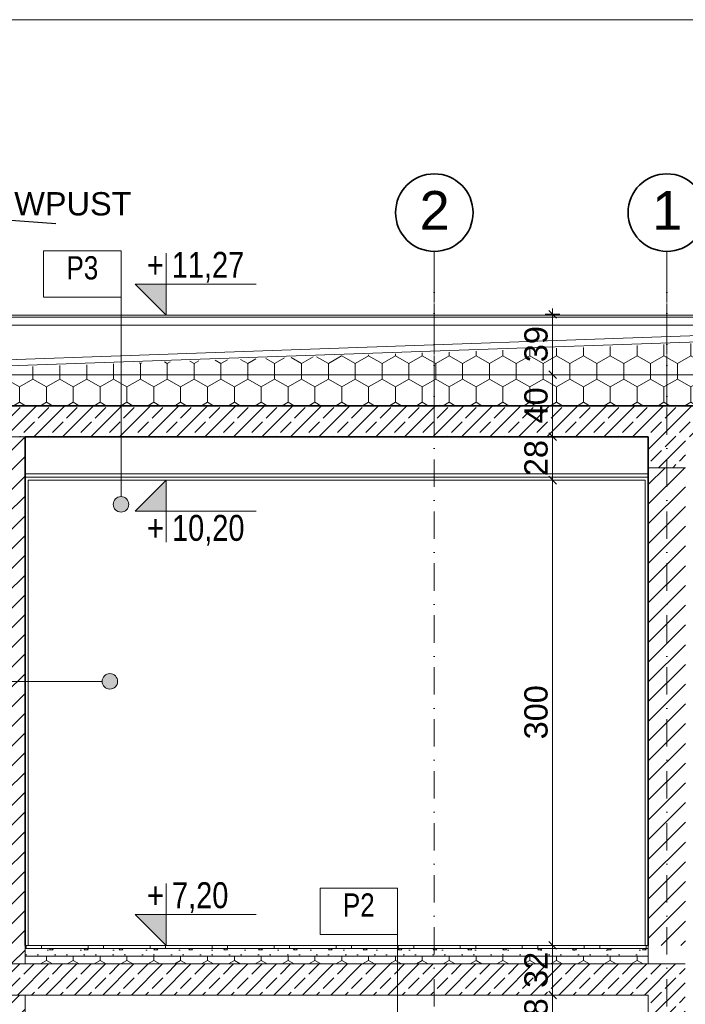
# Model space of a CAD drawing. Header units: millimetres. Extents: x -105953 to -79253, y 14617 to 35617.
# Tile 45 of 48: x -96041 to -91748, y 29268 to 35617. Entities that reach past the tile are written whole.
import ezdxf

# ---------------------------------------------------------------- set-up
doc = ezdxf.new("R2010")
doc.units = ezdxf.units.MM
doc.header["$MEASUREMENT"] = 0
doc.linetypes.add('Kropki i Kreski', pattern=[335.138881, 176.388884, -88.194442, 0, -70.555556])
doc.linetypes.add('Wipeout_Contour', pattern=[1000, 0, -1000])
for name, color, linetype, lineweight in [('Nowe_0_Nr_pióra__21', 7, 'Continuous', 20), ('Nowe_Konstrukcja - Belki_Nr_pióra__3', 7, 'Continuous', 13), ('Nowe_Konstrukcja - Stropy_Nr_pióra__21', 7, 'Continuous', 20), ('Nowe_Konstrukcja - Stropy_Nr_pióra__3', 7, 'Continuous', 13), ('Nowe_Konstrukcja - Stropy_Nr_pióra__4', 8, 'Continuous', 13), ('Nowe_Konstrukcja - Stropy_Nr_pióra__7', 7, 'Continuous', 35), ('Nowe_Konstrukcja - Ściany zew_Nr_pióra__21', 7, 'Continuous', 20), ('Nowe_Konstrukcja - Ściany zew_Nr_pióra__3', 7, 'Continuous', 13), ('Nowe_Konstrukcja - Ściany zew_Nr_pióra__7', 7, 'Continuous', 35), ('Nowe_Osie_Nr_pióra__4', 8, 'Continuous', 13), ('Nowe_Osie_Nr_pióra__7', 7, 'Continuous', 35), ('Nowe_Tabelka_Nr_pióra__3', 7, 'Continuous', 13), ('Nowe_Tabelka_Nr_pióra__7', 7, 'Continuous', 35), ('Nowe_Wymiarowanie - Ogólne_Nr_pióra__42', 8, 'Continuous', 25), ('Nowe_zagospodarowanie_Nr_pióra__21', 7, 'Continuous', 20)]:
    doc.layers.add(name, color=color, linetype=linetype, lineweight=lineweight)
for name, color, linetype in [('Nowe_Konstrukcja - Belki', 7, 'Continuous'), ('Nowe_Wymiarowanie - Ogólne', 7, 'Continuous'), ('Nowe_zagospodarowanie', 7, 'Continuous')]:
    doc.layers.add(name, color=color, linetype=linetype)
for name, color, linetype, lineweight, true_color in [('Nowe_Konstrukcja - Ściany zew_Nr_pióra__23', 7, 'Continuous', 13, 0x858585), ('Nowe_Opisy - Etykiety_Nr_pióra__81', 7, 'Continuous', 13, 0x6a6a6a), ('Nowe_Wymiarowanie - Ogólne_Nr_pióra__81', 7, 'Continuous', 13, 0x6a6a6a)]:
    doc.layers.add(name, color=color, linetype=linetype, lineweight=lineweight, true_color=true_color)
doc.styles.add('STYL_AUTOMATYCZNY_1', font='arial.ttf')
doc.styles.add('STYL_AUTOMATYCZNY_2', font='arial.ttf', dxfattribs={"width": 0.8})
doc.dimstyles.new('STYL_AUTOMATYCZNY__1', dxfattribs={"dimtxt": 150, "dimasz": 47.5, "dimexe": 0.18, "dimexo": 0.0625, "dimgap": 0, "dimtad": 1, "dimdec": 0, "dimlfac": 0.1, "dimzin": 0, "dimdsep": 46, "dimtxsty": 'STYL_AUTOMATYCZNY_1', "dimblk": 'ARROWHEAD_6', "dimblk1": 'ARROWHEAD_6', "dimblk2": 'ARROWHEAD_6', "dimcen": 0.09, "dimse1": 1, "dimse2": 1, "dimclrd": 256, "dimclre": 256, "dimclrt": 8, "dimazin": 0, "dimtfac": 1, "dimtdec": 4, "dimtmove": 0, "dimatfit": 3, "dimfxl": 0, "dimtolj": 1, "dimtzin": 0, "dimarcsym": 0})
doc.dimstyles.new('STYL_AUTOMATYCZNY__2', dxfattribs={"dimtxt": 0.18, "dimasz": 182.4, "dimexe": 0.18, "dimexo": 0.0625, "dimgap": 0, "dimtad": 0, "dimtih": 1, "dimtoh": 1, "dimdec": 4, "dimzin": 0, "dimdsep": 46, "dimcen": 0.09, "dimadec": 0, "dimazin": 0, "dimtfac": 1, "dimtdec": 4, "dimtmove": 0, "dimatfit": 3, "dimldrblk": 'ARROWHEAD_5', "dimfxl": 0, "dimtolj": 1, "dimtzin": 0, "dimarcsym": 0})
pattern_1 = [(45, (0, 0), (-91.92388, 91.92388), []), (45, (-45.96, 45.96), (-91.92388, 91.92388), [97.5, -32.5])]
pattern_2 = [(90, (0, 0), (-173.20508, 0), [100, -200]), (90, (-86.6, 150), (-173.20508, 0), [100, -200]), (150, (-4e-14, 100), (86.60254, 150), [100, -200]), (150, (-173.2, 100), (86.60254, 150), [100, -200]), (210, (0, 0), (-86.60254, 150), [100, -200]), (210, (-173.2, -7e-14), (-86.60254, 150), [100, -200])]
pattern_3 = [(45, (0, 0), (-63.63961, 63.63961), [])]

# ---------------------------------------------------------------- blocks, each defined once
blk = doc.blocks.new('Polilinia_1_1', base_point=(-95387.6, 32491.6))
at = {"layer": 'Nowe_zagospodarowanie', "linetype": 'Continuous', "lineweight": 0, "true_color": 0x000000}
blk.add_hatch(color=18, dxfattribs=at).paths.add_polyline_path([(-95437.6, 32491.6), (-95433.8, 32472.5), (-95423, 32456.3), (-95406.8, 32445.4), (-95387.6, 32441.6), (-95368.5, 32445.4), (-95352.3, 32456.3), (-95341.4, 32472.5), (-95337.6, 32491.6), (-95341.4, 32510.8), (-95352.3, 32527), (-95368.5, 32537.8), (-95387.6, 32541.6), (-95406.8, 32537.8), (-95423, 32527), (-95433.8, 32510.8)])
at = {"layer": 'Nowe_zagospodarowanie_Nr_pióra__21', "color": 7, "linetype": 'Continuous', "lineweight": 20, "flags": 128}
blk.add_lwpolyline([(-95387.6, 32541.6), (-95386.8, 33827), (-95886.8, 33827), (-95886.8, 34077), (-95886.8, 34127), (-95386.8, 34127), (-95386.8, 33827)], dxfattribs=at)
at = {"layer": 'Nowe_zagospodarowanie_Nr_pióra__21', "color": 7, "linetype": 'Continuous', "lineweight": 20}
blk.add_circle((-95387.6, 32491.6), 50, dxfattribs=at)
blk = doc.blocks.new('Polilinia_7_1', base_point=(-95459.4, 31350.4))
at = {"layer": 'Nowe_zagospodarowanie', "linetype": 'Continuous', "lineweight": 0, "true_color": 0x000000}
blk.add_hatch(color=18, dxfattribs=at).paths.add_polyline_path([(-95509.4, 31350.4), (-95505.6, 31331.3), (-95494.8, 31315.1), (-95478.6, 31304.3), (-95459.4, 31300.4), (-95440.3, 31304.3), (-95424.1, 31315.1), (-95413.3, 31331.3), (-95409.4, 31350.4), (-95413.3, 31369.6), (-95424.1, 31385.8), (-95440.3, 31396.6), (-95459.4, 31400.4), (-95478.6, 31396.6), (-95494.8, 31385.8), (-95505.6, 31369.6)])
at = {"layer": 'Nowe_zagospodarowanie_Nr_pióra__21', "color": 7, "linetype": 'Continuous', "lineweight": 20, "flags": 128}
blk.add_lwpolyline([(-95509.4, 31350.4), (-96429.9, 31350.4), (-96929.9, 31350.4), (-96929.9, 31600.4), (-96929.9, 31650.4), (-96429.9, 31650.4), (-96429.9, 31350.4)], dxfattribs=at)
at = {"layer": 'Nowe_zagospodarowanie_Nr_pióra__21', "color": 7, "linetype": 'Continuous', "lineweight": 20}
blk.add_circle((-95459.4, 31350.4), 50, dxfattribs=at)
blk = doc.blocks.new('Polilinia_9_1', base_point=(-93603.6, 28734.2))
at = {"layer": 'Nowe_zagospodarowanie', "linetype": 'Continuous', "lineweight": 0, "true_color": 0x000000}
blk.add_hatch(color=18, dxfattribs=at).paths.add_polyline_path([(-93653.6, 28734.2), (-93649.8, 28715), (-93639, 28698.8), (-93622.7, 28688), (-93603.6, 28684.2), (-93584.5, 28688), (-93568.3, 28698.8), (-93557.4, 28715), (-93553.6, 28734.2), (-93557.4, 28753.3), (-93568.3, 28769.5), (-93584.5, 28780.4), (-93603.6, 28784.2), (-93622.7, 28780.4), (-93639, 28769.5), (-93649.8, 28753.3)])
at = {"layer": 'Nowe_zagospodarowanie_Nr_pióra__21', "color": 7, "linetype": 'Continuous', "lineweight": 20, "flags": 128}
blk.add_lwpolyline([(-93603.6, 28784.2), (-93603.6, 29717.3), (-94103.6, 29717.3), (-94103.6, 29967.3), (-94103.6, 30017.3), (-93603.6, 30017.3), (-93603.6, 29717.3)], dxfattribs=at)
at = {"layer": 'Nowe_zagospodarowanie_Nr_pióra__21', "color": 7, "linetype": 'Continuous', "lineweight": 20}
blk.add_circle((-93603.6, 28734.2), 50, dxfattribs=at)
blk = doc.blocks.new('*D26')
at = {"layer": 'Nowe_Wymiarowanie - Ogólne_Nr_pióra__81', "color": 251, "linetype": 'Continuous', "lineweight": 13, "true_color": 0x6a6a6a}
for p, q in [((-92650.7, 33717.7), (-92557, 33717.7)), ((-92578.9, 33692.7), (-92628.9, 33742.7)), ((-92603.9, 33755.2), (-92603.9, 33717.7)), ((-92603.9, 33717.7), (-92603.9, 33327.9)), ((-92578.9, 33302.9), (-92628.9, 33352.9))]:
    blk.add_line(p, q, dxfattribs=at)
at = {"layer": 'Nowe_Wymiarowanie - Ogólne_Nr_pióra__42', "color": 8, "lineweight": 25, "insert": (-92633.9, 33408.4), "char_height": 150, "attachment_point": 7, "rotation": 90, "style": 'STYL_AUTOMATYCZNY_1'}
blk.add_mtext('\\A1;{\\pql;\\fArial|b0|i0|c238|p0;\\W1.000000;39}', dxfattribs=at)
blk = doc.blocks.new('ARROWHEAD_6')
at = {"color": 0, "linetype": 'Continuous', "lineweight": 0}
for p, q in [((0, 0), (-1, 0)), ((-0.5, -0.5), (0.5, 0.5))]:
    blk.add_line(p, q, dxfattribs=at)
blk = doc.blocks.new('*D28')
at = {"layer": 'Nowe_Wymiarowanie - Ogólne_Nr_pióra__81', "color": 251, "linetype": 'Continuous', "lineweight": 13, "true_color": 0x6a6a6a}
for p, q in [((-92603.9, 33717.7), (-92603.9, 33327.9)), ((-92578.9, 33302.9), (-92628.9, 33352.9)), ((-92650.7, 33327.9), (-92557, 33327.9)), ((-92603.9, 33327.9), (-92603.9, 32927.9)), ((-92578.9, 32902.9), (-92628.9, 32952.9)), ((-92650.7, 32927.9), (-92557, 32927.9))]:
    blk.add_line(p, q, dxfattribs=at)
at = {"layer": 'Nowe_Wymiarowanie - Ogólne_Nr_pióra__42', "color": 8, "lineweight": 25, "insert": (-92633.9, 33013.5), "char_height": 150, "attachment_point": 7, "rotation": 90, "style": 'STYL_AUTOMATYCZNY_1'}
blk.add_mtext('\\A1;{\\pql;\\fArial|b0|i0|c238|p0;\\W1.000000;40}', dxfattribs=at)
blk = doc.blocks.new('*D29')
at = {"layer": 'Nowe_Wymiarowanie - Ogólne_Nr_pióra__81', "color": 251, "linetype": 'Continuous', "lineweight": 13, "true_color": 0x6a6a6a}
for p, q in [((-92578.9, 32902.9), (-92628.9, 32952.9)), ((-92650.7, 32927.9), (-92557, 32927.9)), ((-92603.9, 32927.9), (-92603.9, 32647.9)), ((-92650.7, 32647.9), (-92557, 32647.9)), ((-92578.9, 32622.9), (-92628.9, 32672.9))]:
    blk.add_line(p, q, dxfattribs=at)
at = {"layer": 'Nowe_Wymiarowanie - Ogólne_Nr_pióra__42', "color": 8, "lineweight": 25, "insert": (-92633.9, 32673.5), "char_height": 150, "attachment_point": 7, "rotation": 90, "style": 'STYL_AUTOMATYCZNY_1'}
blk.add_mtext('\\A1;{\\pql;\\fArial|b0|i0|c238|p0;\\W1.000000;28}', dxfattribs=at)
blk = doc.blocks.new('*D30')
at = {"layer": 'Nowe_Wymiarowanie - Ogólne_Nr_pióra__81', "color": 251, "linetype": 'Continuous', "lineweight": 13, "true_color": 0x6a6a6a}
for p, q in [((-92650.7, 32647.9), (-92557, 32647.9)), ((-92578.9, 32622.9), (-92628.9, 32672.9)), ((-92603.9, 32647.9), (-92603.9, 29647.9)), ((-92578.9, 29622.9), (-92628.9, 29672.9)), ((-92650.7, 29647.9), (-92557, 29647.9))]:
    blk.add_line(p, q, dxfattribs=at)
at = {"layer": 'Nowe_Wymiarowanie - Ogólne_Nr_pióra__42', "color": 8, "lineweight": 25, "insert": (-92633.9, 30976.3), "char_height": 150, "attachment_point": 7, "rotation": 90, "style": 'STYL_AUTOMATYCZNY_1'}
blk.add_mtext('\\A1;{\\pql;\\fArial|b0|i0|c238|p0;\\W1.000000;300}', dxfattribs=at)
blk = doc.blocks.new('*D31')
at = {"layer": 'Nowe_Wymiarowanie - Ogólne_Nr_pióra__81', "color": 251, "linetype": 'Continuous', "lineweight": 13, "true_color": 0x6a6a6a}
for p, q in [((-92578.9, 29622.9), (-92628.9, 29672.9)), ((-92650.7, 29647.9), (-92557, 29647.9)), ((-92603.9, 29647.9), (-92603.9, 29327.9)), ((-92578.9, 29302.9), (-92628.9, 29352.9)), ((-92650.7, 29327.9), (-92557, 29327.9))]:
    blk.add_line(p, q, dxfattribs=at)
at = {"layer": 'Nowe_Wymiarowanie - Ogólne_Nr_pióra__42', "color": 8, "lineweight": 25, "insert": (-92633.9, 29373.5), "char_height": 150, "attachment_point": 7, "rotation": 90, "style": 'STYL_AUTOMATYCZNY_1'}
blk.add_mtext('\\A1;{\\pql;\\fArial|b0|i0|c238|p0;\\W1.000000;32}', dxfattribs=at)
blk = doc.blocks.new('*D32')
at = {"layer": 'Nowe_Wymiarowanie - Ogólne_Nr_pióra__81', "color": 251, "linetype": 'Continuous', "lineweight": 13, "true_color": 0x6a6a6a}
for p, q in [((-92578.9, 29302.9), (-92628.9, 29352.9)), ((-92650.7, 29327.9), (-92557, 29327.9)), ((-92603.9, 29327.9), (-92603.9, 29047.9)), ((-92650.7, 29047.9), (-92557, 29047.9)), ((-92578.9, 29022.9), (-92628.9, 29072.9))]:
    blk.add_line(p, q, dxfattribs=at)
at = {"layer": 'Nowe_Wymiarowanie - Ogólne_Nr_pióra__42', "color": 8, "lineweight": 25, "insert": (-92633.9, 29073.5), "char_height": 150, "attachment_point": 7, "rotation": 90, "style": 'STYL_AUTOMATYCZNY_1'}
blk.add_mtext('\\A1;{\\pql;\\fArial|b0|i0|c238|p0;\\W1.000000;28}', dxfattribs=at)
blk = doc.blocks.new('ARROWHEAD_5')
at = {"linetype": 'Continuous', "lineweight": 0}
blk.add_hatch(color=0, dxfattribs=at).paths.add_polyline_path([(-1, 0.2679), (0, 0), (-1, -0.2679)])
at = {"color": 0, "linetype": 'Continuous', "lineweight": 0}
blk.add_line((0, 0), (-1, 0), dxfattribs=at)

msp = doc.modelspace()

# ---------------------------------------------------------------- hatches: boundary and pattern name
at = {"layer": 'Nowe_Konstrukcja - Stropy_Nr_pióra__4', "linetype": 'Continuous', "lineweight": 13}
h = msp.add_hatch(dxfattribs=at)
h.set_pattern_fill('POSADZKA_Z_MOZAIKI_KAMIE_14', color=8, style=0, pattern_type=2)
h.set_pattern_definition([(0, (0, 0), (0, 400), [100, -300]), (0, (0, 100), (0, 400), [100, -300]), (90, (0, 0), (-400, 0), [100, -300]), (90, (100, 0), (-400, 0), [100, -300]), (0, (200, 200), (0, 400), [100, -300]), (0, (200, 300), (0, 400), [100, -300]), (90, (200, 200), (-400, 0), [100, -300]), (90, (300, 200), (-400, 0), [100, -300]), (45, (100, 100), (-200, 200), [141.42136, -141.42136]), (315, (100, 0), (200, 200), [141.42136, -141.42136])])
h.paths.add_polyline_path([(-91986.6, 29627.9), (-91986.6, 29647.9), (-96006.6, 29647.9), (-96006.6, 29627.9)])
h = msp.add_hatch(dxfattribs=at)
h.set_pattern_fill('Beton_lekki_0001', color=8, style=0, pattern_type=2)
h.set_pattern_definition([(0, (0, 0), (0, 389.7114), [24.375, -200.625]), (0, (112.5, 194.86), (0, 389.7114), [24.375, -200.625]), (60, (0, 0), (-337.5, 194.8557), [24.375, -200.625]), (60, (225, 0), (-337.5, 194.8557), [24.375, -200.625]), (120, (24.37, 0), (337.5, 194.8557), [24.375, -200.625]), (120, (249.38, 0), (337.5, 194.8557), [24.375, -200.625]), (0, (0, 37.5), (0, 75), [0, -75, 0, -112.5]), (45, (37.5, 37.5), (-53.03301, 53.03301), [0, -56.25, 0, -93.75])])
h.paths.add_polyline_path([(-91987.6, 29577.9), (-91987.6, 29627.9), (-96006.6, 29627.9), (-96006.6, 29577.9)])
h = msp.add_hatch(dxfattribs=at)
h.set_pattern_fill('Styropian_0001', color=8, style=0, pattern_type=2)
h.set_pattern_definition(pattern_2)
h.paths.add_polyline_path([(-92006.6, 29527.9), (-92006.6, 29577.9), (-96006.6, 29577.9), (-96006.6, 29527.9)])
at = {"layer": 'Nowe_Konstrukcja - Ściany zew_Nr_pióra__21', "linetype": 'Continuous', "lineweight": 20}
for points in [[(-95097, 33712.4), (-95097, 33912.4), (-95297, 33912.4)], [(-95095.5, 32647.6), (-95095.5, 32447.6), (-95295.5, 32447.6)], [(-95095.5, 29647.6), (-95095.5, 29847.6), (-95295.5, 29847.6)]]:
    msp.add_hatch(color=7, dxfattribs=at).paths.add_polyline_path(points)
at = {"layer": 'Nowe_Konstrukcja - Ściany zew_Nr_pióra__23', "linetype": 'Continuous', "lineweight": 13, "true_color": 0x858585}
h = msp.add_hatch(dxfattribs=at)
h.set_pattern_fill('Styropian_0001', color=252, style=0, pattern_type=2)
h.set_pattern_definition(pattern_2)
h.paths.add_polyline_path([(-91534.9, 33534.6), (-91866.6, 33523), (-91866.6, 33327.9), (-91486.6, 33327.9), (-91486.6, 33647.9), (-91536.6, 33647.9), (-91536.6, 33534.6)])
h = msp.add_hatch(dxfattribs=at)
h.set_pattern_fill('Styropian_0001', color=252, style=0, pattern_type=2)
h.set_pattern_definition(pattern_2)
h.paths.add_polyline_path([(-97166.6, 33327.9), (-91866.6, 33327.9), (-91866.6, 33523), (-97166.6, 33337.9)])
h = msp.add_hatch(dxfattribs=at)
h.set_pattern_fill('Styropian_0001', color=252, style=0, pattern_type=2)
h.set_pattern_definition(pattern_2)
h.paths.add_polyline_path([(-97341.9, 33227.9), (-91486.6, 33227.9), (-91486.6, 33327.9), (-97341.9, 33327.9)])
h = msp.add_hatch(dxfattribs=at)
h.set_pattern_fill('Styropian_0001', color=252, style=0, pattern_type=2)
h.set_pattern_definition(pattern_2)
h.paths.add_polyline_path([(-97341.9, 33127.9), (-91486.6, 33127.9), (-91486.6, 33227.9), (-97341.9, 33227.9)])
h = msp.add_hatch(dxfattribs=at)
h.set_pattern_fill('Beton_zbrojony_0001', color=252, style=0, pattern_type=2)
h.set_pattern_definition(pattern_1)
h.paths.add_polyline_path([(-103586.6, 32927.9), (-103086.6, 32927.9), (-103086.6, 32727.9), (-102846.6, 32727.9), (-102846.6, 32927.9), (-91246.6, 32927.9), (-91246.6, 33127.9), (-103586.6, 33127.9)])
h = msp.add_hatch(dxfattribs=at)
h.set_pattern_fill('Bloczki_ceramiczne_0001', color=252, style=0, pattern_type=2)
h.set_pattern_definition(pattern_3)
h.paths.add_polyline_path([(-96006.6, 32927.9), (-96126.6, 32927.9), (-96126.6, 29527.9), (-96006.6, 29527.9)])
h = msp.add_hatch(dxfattribs=at)
h.set_pattern_fill('Beton_zbrojony_0001', color=252, style=0, pattern_type=2)
h.set_pattern_definition(pattern_1)
h.paths.add_polyline_path([(-91986.6, 32927.9), (-91746.6, 32927.9), (-91746.6, 32727.9), (-91986.6, 32727.9)])
h = msp.add_hatch(dxfattribs=at)
h.set_pattern_fill('Bloczki_ceramiczne_0001', color=252, style=0, pattern_type=2)
h.set_pattern_definition(pattern_3)
h.paths.add_polyline_path([(-91746.6, 32727.9), (-91986.6, 32727.9), (-91986.6, 29647.9), (-91746.6, 29647.9)])
h = msp.add_hatch(dxfattribs=at)
h.set_pattern_fill('Beton_zbrojony_0001', color=252, style=0, pattern_type=2)
h.set_pattern_definition(pattern_1)
h.paths.add_polyline_path([(-91748.5, 29527.9), (-97986.6, 29527.9), (-97986.6, 29327.9), (-91986.6, 29327.9), (-91986.6, 29127.9), (-91748.5, 29127.9), (-91748.5, 29327.9)])
h = msp.add_hatch(dxfattribs=at)
h.set_pattern_fill('Bloczki_ceramiczne_0001', color=252, style=0, pattern_type=2)
h.set_pattern_definition(pattern_3)
h.paths.add_polyline_path([(-96006.6, 29327.9), (-96126.6, 29327.9), (-96126.6, 25927.9), (-96006.6, 25927.9)])

# ---------------------------------------------------------------- linework, layer by layer
at = {"layer": 'Nowe_0_Nr_pióra__21', "color": 7, "linetype": 'Continuous', "lineweight": 20, "flags": 128}
for points in [[(-95095.5, 32247.6), (-95095.5, 32647.6), (-95095.5, 32447.6), (-95295.5, 32447.6), (-95095.5, 32647.6), (-95095.5, 32447.6), (-94515.2, 32447.6)], [(-95095.5, 30047.6), (-95095.5, 29647.6), (-95095.5, 29847.6), (-95295.5, 29847.6), (-95095.5, 29647.6), (-95095.5, 29847.6), (-94515.2, 29847.6)]]:
    msp.add_lwpolyline(points, dxfattribs=at)
at = {"layer": 'Nowe_Konstrukcja - Stropy_Nr_pióra__21', "color": 7, "linetype": 'Continuous', "lineweight": 20}
for p, q in [((-91986.6, 29647.9), (-91986.6, 32927.9)), ((-91986.6, 32727.9), (-91746.6, 32727.9)), ((-97746.6, 29527.9), (-91748.5, 29527.9)), ((-97746.6, 29327.9), (-91986.6, 29327.9))]:
    msp.add_line(p, q, dxfattribs=at)
at = {"layer": 'Nowe_Konstrukcja - Stropy_Nr_pióra__3', "color": 7, "linetype": 'Continuous', "lineweight": 13}
for p, q in [((-103346.6, 33327.9), (-91106.6, 33327.9)), ((-103346.6, 33327.9), (-91106.6, 33327.9)), ((-96006.6, 32687.9), (-91986.6, 32687.9)), ((-96006.6, 32687.9), (-91986.6, 32687.9)), ((-96006.6, 32667.9), (-91986.6, 32667.9)), ((-96006.6, 32667.9), (-91986.6, 32667.9)), ((-95986.6, 29647.9), (-95986.6, 32647.9)), ((-95986.6, 32647.9), (-92006.6, 32647.9)), ((-92006.6, 29647.9), (-92006.6, 32647.9)), ((-96006.6, 29647.9), (-91986.6, 29647.9)), ((-96006.6, 29627.9), (-91986.6, 29627.9)), ((-96006.6, 29577.9), (-91987.6, 29577.9))]:
    msp.add_line(p, q, dxfattribs=at)
at = {"layer": 'Nowe_Konstrukcja - Stropy_Nr_pióra__7', "color": 7, "linetype": 'Continuous', "lineweight": 35}
for p, q in [((-103346.6, 33127.9), (-91486.6, 33127.9)), ((-96006.6, 32927.9), (-91986.6, 32927.9)), ((-91986.6, 32927.9), (-91986.6, 32777.9))]:
    msp.add_line(p, q, dxfattribs=at)
at = {"layer": 'Nowe_Konstrukcja - Ściany zew_Nr_pióra__21', "color": 7, "linetype": 'Continuous', "lineweight": 20}
for p, q in [((-96146.6, 32927.9), (-92006.6, 32927.9)), ((-96006.6, 29527.9), (-96006.6, 32927.9)), ((-96006.6, 32927.9), (-95986.6, 32927.9)), ((-96006.6, 29527.9), (-96006.6, 29647.9)), ((-91986.6, 29527.9), (-91986.6, 29647.9)), ((-96006.6, 25927.9), (-96006.6, 29327.9)), ((-91986.6, 25927.9), (-91986.6, 29327.9))]:
    msp.add_line(p, q, dxfattribs=at)
at = {"layer": 'Nowe_Konstrukcja - Ściany zew_Nr_pióra__3', "color": 7, "linetype": 'Continuous', "lineweight": 13}
for p, q in [((-96006.6, 29527.9), (-96006.6, 29647.9)), ((-96006.6, 26047.9), (-96006.6, 29327.9))]:
    msp.add_line(p, q, dxfattribs=at)
at = {"layer": 'Nowe_Konstrukcja - Ściany zew_Nr_pióra__3', "color": 7, "linetype": 'Continuous', "lineweight": 13, "flags": 128}
for points in [[(-97416.6, 33327.9), (-97166.6, 33327.9), (-97166.6, 33387.9), (-91536.6, 33584.5)], [(-97416.6, 33327.9), (-97166.6, 33327.9), (-97166.6, 33347.9), (-91535.2, 33544.6)]]:
    msp.add_lwpolyline(points, dxfattribs=at)
at = {"layer": 'Nowe_Konstrukcja - Ściany zew_Nr_pióra__7', "color": 7, "linetype": 'Continuous', "lineweight": 35}
for p, q in [((-96006.6, 29647.9), (-96006.6, 32927.9)), ((-91986.6, 29647.9), (-91986.6, 32927.9))]:
    msp.add_line(p, q, dxfattribs=at)
at = {"layer": 'Nowe_Osie_Nr_pióra__4', "color": 8, "linetype": 'Kropki i Kreski', "lineweight": 13}
for p in [(-93366.6, 34123), (-93366.6, 34123), (-91866.6, 34123), (-91866.6, 34123)]:
    msp.add_point(p, dxfattribs=at)
at = {"layer": 'Nowe_Osie_Nr_pióra__7', "color": 7, "linetype": 'Continuous', "lineweight": 35}
for centre, start, end in [((-93366.6, 34373), 90, 270), ((-93366.6, 34373), 270, 90), ((-91866.6, 34373), 90, 270), ((-91866.6, 34373), 270, 90)]:
    msp.add_arc(centre, 250, start, end, dxfattribs=at)

# ---------------------------------------------------------------- block references
at = {"layer": 'Nowe_zagospodarowanie', "color": 7, "linetype": 'Continuous', "lineweight": 20}
for name, p in [('Polilinia_7_1', (-95459.4, 31350.4)), ('Polilinia_9_1', (-93603.6, 28734.2))]:
    msp.add_blockref(name, p, dxfattribs=at)

# ---------------------------------------------------------------- texts
at = {"layer": 'Nowe_Opisy - Etykiety_Nr_pióra__81', "color": 251, "linetype": 'Continuous', "lineweight": 13, "true_color": 0x6a6a6a, "insert": (-95319.8, 34353), "char_height": 150, "attachment_point": 9, "style": 'STYL_AUTOMATYCZNY_1'}
msp.add_mtext('\\A1;{\\pqr;\\fArial|b0|i0|c238|p0;\\W1.000000;WPUST  }', dxfattribs=at)
at = {"layer": 'Nowe_Osie_Nr_pióra__4', "color": 8, "linetype": 'Continuous', "lineweight": 13, "char_height": 250, "attachment_point": 4, "style": 'STYL_AUTOMATYCZNY_1'}
for s, insert in [('\\A1;{\\pql;\\fArial|b0|i0|c238|p0;\\W1.000000;2}', (-93461.5, 34387.3)), ('\\A1;{\\pql;\\fArial|b0|i0|c238|p0;\\W1.000000;1}', (-91961.5, 34387.3))]:
    msp.add_mtext(s, dxfattribs=dict(at, insert=insert))
at = {"layer": 'Nowe_Tabelka_Nr_pióra__3', "color": 7, "linetype": 'Continuous', "lineweight": 13, "char_height": 167.1876, "attachment_point": 7, "style": 'STYL_AUTOMATYCZNY_2'}
for s, insert in [('\\A1;{\\pql;\\fArial|b0|i0|c238|p0;\\W0.800000;+ 11\\fArial|b0|i0|c238|p0;\\W0.800000;,\\fArial|b0|i0|c238|p0;\\W0.800000;2\\fArial|b0|i0|c238|p0;\\W0.800000;7}', (-95221.2, 33921.5)), ('\\A1;{\\pql;\\fArial|b0|i0|c238|p0;\\W0.800000;+ 10\\fArial|b0|i0|c238|p0;\\W0.800000;,\\fArial|b0|i0|c238|p0;\\W0.800000;20}', (-95219.6, 32225.5)), ('\\A1;{\\pql;\\fArial|b0|i0|c238|p0;\\W0.800000;+ 7\\fArial|b0|i0|c238|p0;\\W0.800000;,\\fArial|b0|i0|c238|p0;\\W0.800000;20}', (-95219.6, 29856.8))]:
    msp.add_mtext(s, dxfattribs=dict(at, insert=insert))
at = {"layer": 'Nowe_Tabelka_Nr_pióra__7', "color": 7, "linetype": 'Continuous', "lineweight": 35, "char_height": 150, "attachment_point": 8, "style": 'STYL_AUTOMATYCZNY_2'}
for s, insert in [('\\A1;{\\pqc;\\fArial|b0|i0|c238|p0;\\W0.800000;P3}', (-95636.8, 33940.1)), ('\\A1;{\\pqc;\\fArial|b0|i0|c238|p0;\\W0.800000;P2}', (-93853.6, 29833.1))]:
    msp.add_mtext(s, dxfattribs=dict(at, insert=insert))

# ---------------------------------------------------------------- dimensions: what is measured, and where the dimension line sits
at = {"layer": 'Nowe_Wymiarowanie - Ogólne', "color": 251, "linetype": 'Continuous', "lineweight": 13, "true_color": 0x6a6a6a}
for base, p1, p2, picture, middle in [((-92603.9, 32647.9), (-91986.6, 32927.9), (-92697.4, 32647.9), '*D29', (-92708.9, 32787.7)), ((-92603.9, 29647.9), (-92697.4, 32647.9), (-91986.6, 29647.9), '*D30', (-92708.9, 31147.6)), ((-92603.9, 29327.9), (-91986.6, 29647.9), (-91986.6, 29327.9), '*D31', (-92708.9, 29487.7)), ((-92603.9, 29047.9), (-91986.6, 29327.9), (-92006.6, 29047.9), '*D32', (-92708.9, 29187.7))]:
    dim = msp.add_linear_dim(base=base, p1=p1, p2=p2, angle=270, dimstyle='STYL_AUTOMATYCZNY__1', dxfattribs=at)
    dim.commit()
    dim.dimension.update_dxf_attribs({"geometry": picture, "text_midpoint": middle, "dimtype": 160, "text_rotation": 90})

# ---------------------------------------------------------------- next in the draw order: wipeouts: each hides what was drawn before it
at = {"color": 254, "linetype": 'Wipeout_Contour', "lineweight": 0, "ltscale": 824747.982164}
msp.add_wipeout([(-103271.6, 33647.9), (-91576.6, 33647.9), (-91576.6, 33677.1), (-91601.2, 33677.1), (-91601.2, 33648.2), (-103247.1, 33648.2), (-103247.1, 33677.1), (-103271.6, 33677.1)], dxfattribs=at).dxf.layer = 'Nowe_Konstrukcja - Belki'

# ---------------------------------------------------------------- next in the draw order: wipeouts: each hides what was drawn before it
at = {"color": 254, "linetype": 'Wipeout_Contour', "lineweight": 0, "ltscale": 412387.213342}
msp.add_wipeout([(-103221.6, 33697.9), (-103247.1, 33648.2), (-91601.2, 33648.2), (-91626.6, 33697.9)], dxfattribs=at).dxf.layer = 'Nowe_Konstrukcja - Belki'

# ---------------------------------------------------------------- next in the draw order: linework, layer by layer
at = {"layer": 'Nowe_Konstrukcja - Belki_Nr_pióra__3', "color": 7, "linetype": 'Continuous', "lineweight": 13}
for p, q in [((-91576.6, 33647.9), (-103271.6, 33647.9)), ((-91601.2, 33648.2), (-103247.1, 33648.2))]:
    msp.add_line(p, q, dxfattribs=at)

# ---------------------------------------------------------------- next in the draw order: wipeouts: each hides what was drawn before it
at = {"color": 254, "linetype": 'Wipeout_Contour', "lineweight": 0, "ltscale": 412432.869257}
msp.add_wipeout([(-91326.6, 33712.7), (-103521.6, 33712.7), (-103221.6, 33697.9), (-91626.6, 33697.9)], dxfattribs=at).dxf.layer = 'Nowe_Konstrukcja - Belki'

# ---------------------------------------------------------------- next in the draw order: linework, layer by layer
at = {"layer": 'Nowe_0_Nr_pióra__21', "color": 7, "linetype": 'Continuous', "lineweight": 20, "flags": 128}
msp.add_lwpolyline([(-95097, 34112.4), (-95097, 33712.4), (-95097, 33912.4), (-95297, 33912.4), (-95097, 33712.4), (-95097, 33912.4), (-94516.8, 33912.4)], dxfattribs=at)
at = {"layer": 'Nowe_Konstrukcja - Belki_Nr_pióra__3', "color": 7, "linetype": 'Continuous', "lineweight": 13}
for p, q in [((-91326.6, 33712.7), (-103521.6, 33712.7)), ((-91626.6, 33697.9), (-103221.6, 33697.9))]:
    msp.add_line(p, q, dxfattribs=at)
at = {"layer": 'Nowe_Osie_Nr_pióra__4', "color": 8, "linetype": 'Kropki i Kreski', "lineweight": 13}
for p, q in [((-93366.6, 33123), (-93366.6, 34123)), ((-93366.6, 34123), (-93366.6, 15971.2)), ((-91866.6, 34123), (-91866.6, 19447.9)), ((-91866.6, 33123), (-91866.6, 34123))]:
    msp.add_line(p, q, dxfattribs=at)
at = {"layer": 'Nowe_zagospodarowanie_Nr_pióra__21', "color": 7, "linetype": 'Continuous', "lineweight": 20, "flags": 128}
msp.add_lwpolyline([(-105953.5, 35617.2), (-105953.5, 14617.2), (-79253.5, 14617.2), (-79253.5, 35617.2)], close=True, dxfattribs=at)

# ---------------------------------------------------------------- next in the draw order: block references
at = {"layer": 'Nowe_zagospodarowanie', "color": 7, "linetype": 'Continuous', "lineweight": 20}
msp.add_blockref('Polilinia_1_1', (-95387.6, 32491.6), dxfattribs=at)

# ---------------------------------------------------------------- next in the draw order: dimensions: what is measured, and where the dimension line sits
at = {"layer": 'Nowe_Wymiarowanie - Ogólne', "color": 251, "linetype": 'Continuous', "lineweight": 13, "true_color": 0x6a6a6a}
for base, p1, p2, picture, middle in [((-92603.9, 33327.9), (-91326.6, 33717.7), (-91486.6, 33327.9), '*D26', (-92708.9, 33522.6)), ((-92603.9, 32927.9), (-91486.6, 33327.9), (-91986.6, 32927.9), '*D28', (-92708.9, 33127.7))]:
    dim = msp.add_linear_dim(base=base, p1=p1, p2=p2, angle=270, dimstyle='STYL_AUTOMATYCZNY__1', dxfattribs=at)
    dim.commit()
    dim.dimension.update_dxf_attribs({"geometry": picture, "text_midpoint": middle, "dimtype": 160, "text_rotation": 90})

# ---------------------------------------------------------------- next in the draw order: leaders
at = {"layer": 'Nowe_Opisy - Etykiety_Nr_pióra__81', "color": 251, "linetype": 'Continuous', "lineweight": 13, "true_color": 0x6a6a6a, "annotation_type": 0, "has_hookline": 1, "hookline_direction": 0, "text_width": 749.4}
msp.add_leader([(-97416.1, 33364.5), (-96477.4, 34353), (-95807.7, 34303.2)], dimstyle='STYL_AUTOMATYCZNY__2', dxfattribs=at)

doc.saveas('drawing.dxf')
